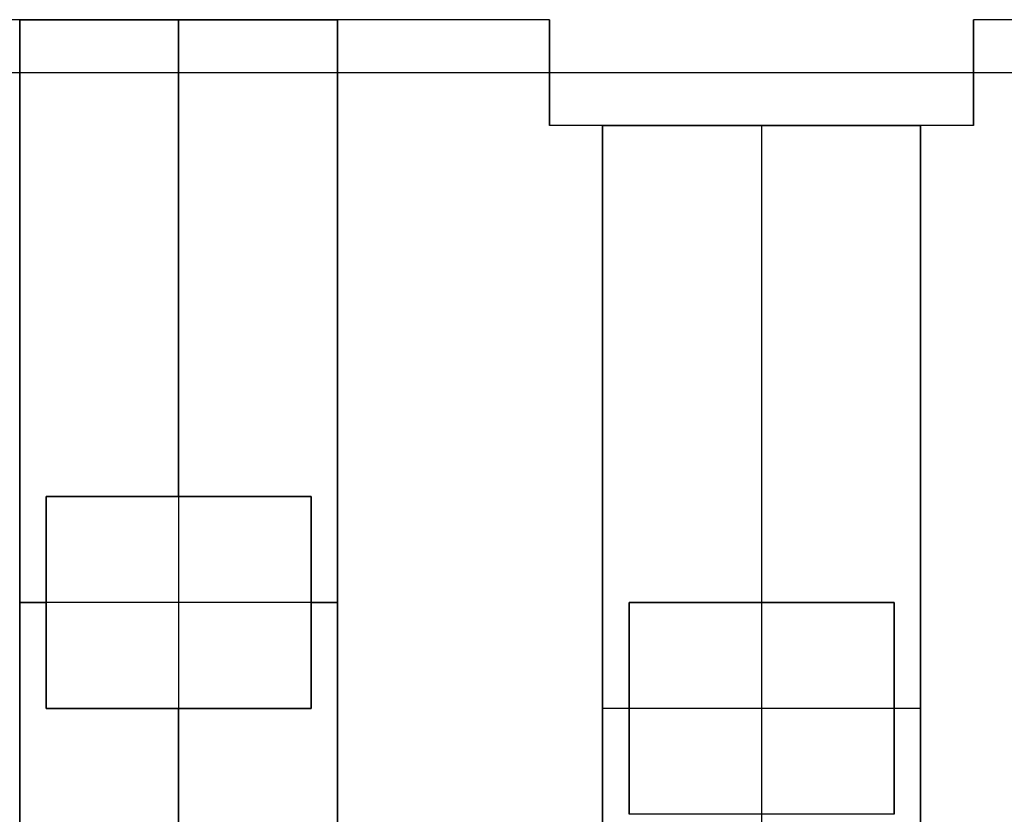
# Model space of a CAD drawing. Header units: millimetres. Extents: x -88 to 88, y -12 to 103.
# Tile 168 of 256: x -45.55 to -43.69, y 9.74 to 11.24. Entities that reach past the tile are written whole.
import ezdxf

# ---------------------------------------------------------------- set-up
doc = ezdxf.new("R2010")
doc.units = ezdxf.units.MM
doc.layers.add('Default', color=7, linetype='Continuous', true_color=0x000000)

msp = doc.modelspace()

# ---------------------------------------------------------------- linework, layer by layer
at = {"layer": 'Default', "color": 254, "true_color": 0xcad1ee, "extrusion": (0.999512, -0.031235, 1.86641e-13)}
msp.add_lwpolyline([(10.7648, -4.5865), (10.6466, -4.6095), (10.5277, -4.6295), (10.4083, -4.6464), (10.2884, -4.6603), (10.1682, -4.6711), (10.0478, -4.6788), (9.9273, -4.6835), (9.8069, -4.685)], dxfattribs=at)
at = {"layer": 'Default', "color": 254, "true_color": 0xcad1ee, "extrusion": (1, 0, 0)}
for points in [[(12.1926, -4.5865), (12.0347, -4.6165), (11.8759, -4.6411), (11.7164, -4.6603), (11.5563, -4.674), (11.3958, -4.6823), (11.2352, -4.685)], [(12.1518, -4.3907), (12.0007, -4.4194), (11.8487, -4.443), (11.6959, -4.4614), (11.5426, -4.4745), (11.389, -4.4824), (11.2352, -4.485)], [(11.9926, -4.5865), (11.8347, -4.6165), (11.6759, -4.6411), (11.5164, -4.6603), (11.3563, -4.674), (11.1958, -4.6823), (11.0352, -4.685)], [(11.9518, -4.3907), (11.8007, -4.4194), (11.6487, -4.443), (11.4959, -4.4614), (11.3426, -4.4745), (11.189, -4.4824), (11.0352, -4.485)], [(11.2352, -4.485), (11.2352, -4.685)], [(11.2352, -4.685), (11.2352, -4.485)], [(11.2352, -4.685), (11.2352, -4.485)], [(11.2352, -4.685), (11.2352, -4.485)], [(11.2352, -4.27), (11.2352, -4.9)], [(11.2352, -4.9), (11.2352, -4.27)], [(11.1352, -4.9), (11.1352, -4.27)], [(11.1352, -4.9), (11.1352, -4.27)], [(11.0352, -4.9), (11.0352, -4.27)], [(11.0352, -4.685), (11.0352, -4.485)], [(11.0352, -4.685), (11.0352, -4.485)], [(11.0352, -4.27), (11.0352, -4.485)], [(11.0352, -4.685), (11.0352, -4.9)], [(11.0352, -4.685), (11.0352, -4.485)], [(11.0352, -4.485), (11.0352, -4.685)], [(11.0352, -4.27), (11.0352, -4.9)], [(10.3352, -4.9), (10.3352, -4.685)], [(10.3352, -4.485), (10.3352, -4.27)], [(10.3352, -4.685), (10.3352, -4.9)], [(10.3352, -4.27), (10.3352, -4.485)], [(10.3352, -4.685), (10.3352, -4.9)], [(10.3352, -4.485), (10.3352, -4.27)], [(10.1852, -4.685), (10.1852, -4.485)], [(10.1852, -4.685), (10.1852, -4.485)], [(10.1352, -4.685), (10.1352, -4.9)], [(10.1352, -4.27), (10.1352, -4.485)], [(10.1352, -4.9), (10.1352, -4.685)], [(10.1352, -4.485), (10.1352, -4.27)], [(10.1352, -4.685), (10.1352, -4.485)], [(10.1352, -4.485), (10.1352, -4.27)], [(10.1352, -4.9), (10.1352, -4.685)], [(10.1352, -4.27), (10.1352, -4.485)], [(10.1352, -4.685), (10.1352, -4.9)], [(10.1352, -4.485), (10.1352, -4.27)], [(10.1352, -4.9), (10.1352, -4.685)], [(9.9852, -4.685), (9.9852, -4.485)], [(9.9852, -4.685), (9.9852, -4.485)], [(9.9352, -4.9), (9.9352, -4.685)], [(9.9352, -4.485), (9.9352, -4.27)], [(9.9352, -4.685), (9.9352, -4.9)], [(9.9352, -4.27), (9.9352, -4.485)], [(9.9352, -4.9), (9.9352, -4.685)], [(9.9352, -4.27), (9.9352, -4.485)], [(9.9352, -4.685), (9.9352, -4.485)], [(9.9352, -4.27), (9.9352, -4.485)], [(9.9352, -4.685), (9.9352, -4.9)], [(9.9352, -4.485), (9.9352, -4.27)], [(9.9352, -4.9), (9.9352, -4.685)], [(9.9352, -4.685), (9.9352, -4.485)], [(9.7352, -4.485), (9.7352, -4.27)], [(9.7352, -4.9), (9.7352, -4.685)], [(9.7352, -4.27), (9.7352, -4.485)], [(9.7352, -4.685), (9.7352, -4.9)], [(9.7352, -4.27), (9.7352, -4.485)], [(9.7352, -4.685), (9.7352, -4.9)]]:
    msp.add_lwpolyline(points, dxfattribs=at)
at = {"layer": 'Default', "color": 254, "true_color": 0xcad1ee, "extrusion": (0.999512, -0.031235, -1.62427e-13)}
msp.add_lwpolyline([(9.8069, -4.485), (9.9222, -4.4835), (10.0376, -4.4791), (10.1528, -4.4717), (10.2679, -4.4614), (10.3827, -4.4481), (10.497, -4.4318), (10.6108, -4.4127), (10.724, -4.3907)], dxfattribs=at)
at = {"layer": 'Default', "color": 254, "true_color": 0xcad1ee, "extrusion": (0.999512, 0.031235, 1.46952e-13)}
msp.add_lwpolyline([(13.5508, -4.3907), (13.4377, -4.4127), (13.3238, -4.4318), (13.2095, -4.4481), (13.0947, -4.4614), (12.9796, -4.4717), (12.8644, -4.4791), (12.749, -4.4835), (12.6337, -4.485)], dxfattribs=at)
at = {"layer": 'Default', "color": 254, "true_color": 0xcad1ee, "extrusion": (0.999512, -0.031235, 1.5021e-13)}
msp.add_lwpolyline([(10.5992, -4.5865), (10.481, -4.6095), (10.3621, -4.6295), (10.2427, -4.6464), (10.1228, -4.6603), (10.0027, -4.6711), (9.8823, -4.6788), (9.7618, -4.6835), (9.6414, -4.685)], dxfattribs=at)
at = {"layer": 'Default', "color": 254, "true_color": 0xcad1ee, "extrusion": (0.999512, 0.031235, 6.87706e-13)}
msp.add_lwpolyline([(12.3995, -4.685), (12.5199, -4.6835), (12.6404, -4.6788), (12.7608, -4.6711), (12.8809, -4.6603), (13.0008, -4.6464), (13.1202, -4.6295), (13.2391, -4.6095), (13.3573, -4.5865)], dxfattribs=at)
at = {"layer": 'Default', "color": 254, "true_color": 0xcad1ee, "extrusion": (0.999512, -0.031235, -1.30522e-13)}
msp.add_lwpolyline([(9.6414, -4.485), (9.7567, -4.4835), (9.872, -4.4791), (9.9873, -4.4717), (10.1024, -4.4614), (10.2171, -4.4481), (10.3315, -4.4318), (10.4453, -4.4127), (10.5585, -4.3907)], dxfattribs=at)
at = {"layer": 'Default', "color": 254, "true_color": 0xcad1ee, "extrusion": (0.999512, 0.031235, 7.56002e-13)}
msp.add_lwpolyline([(13.3166, -4.3907), (13.2034, -4.4127), (13.0896, -4.4318), (12.9752, -4.4481), (12.8605, -4.4614), (12.7454, -4.4717), (12.6301, -4.4791), (12.5148, -4.4835), (12.3995, -4.485)], dxfattribs=at)
at = {"layer": 'Default', "color": 254, "true_color": 0xcad1ee}
for points in [[(-44.5512, 11.2352), (-46.8912, 11.2352)], [(-44.5512, 11.2352), (-46.8912, 11.2352)], [(-45.5512, 11.2352), (-46.0512, 11.2352)], [(-44.9512, 11.2352), (-45.5512, 11.2352)], [(-45.5512, 11.2352), (-44.9512, 11.2352)], [(-45.5512, 11.2352), (-45.5512, 9.0352)], [(-45.5512, 9.0352), (-45.5512, 11.2352)], [(-44.9512, 11.2352), (-45.5512, 11.2352)], [(-45.5512, 9.1352), (-45.5512, 11.2352)], [(-45.5512, 9.1352), (-45.5512, 11.2352)], [(-45.5512, 11.2352), (-44.9512, 11.2352)], [(-45.5512, 9.1352), (-45.5512, 11.2352)], [(-45.2512, 10.3352), (-45.2512, 11.2352)], [(-45.2512, 10.3352), (-45.2512, 11.2352)], [(-45.2512, 11.2352), (-45.2512, 9.0352)], [(-45.2512, 11.2352), (-45.2512, 9.0352)], [(-44.9512, 11.2352), (-44.9512, 9.0352)], [(-44.9512, 11.2352), (-44.9512, 9.0352)], [(-44.5512, 11.2352), (-44.9512, 11.2352)], [(-44.9512, 11.2352), (-44.9512, 9.0352)], [(-44.9512, 11.2352), (-44.9512, 9.1352)], [(-44.9512, 11.2352), (-44.9512, 9.1352)], [(-44.9512, 9.1352), (-44.9512, 11.2352)], [(-44.5512, 11.0352), (-44.5512, 11.2352)], [(-44.5512, 11.2352), (-44.5512, 11.0352)], [(-44.5512, 11.2352), (-44.5512, 11.0352)], [(-43.7512, 11.2352), (-43.7512, 11.0352)], [(-42.3512, 11.2352), (-43.7512, 11.2352)], [(-42.3512, 11.2352), (-43.7512, 11.2352)], [(-43.7512, 11.0352), (-43.7512, 11.2352)], [(-43.3512, 11.2352), (-43.7512, 11.2352)], [(-43.7512, 11.2352), (-43.7512, 11.0352)], [(-47.3912, 11.1352), (-44.5512, 11.1352)], [(-47.3812, 11.1352), (-33.8012, 11.1352)], [(-47.3812, 11.1352), (-33.8012, 11.1352)], [(-43.7512, 11.1352), (-42.3512, 11.1352)], [(-43.7512, 11.0352), (-44.5512, 11.0352)], [(-43.7512, 11.0352), (-44.5512, 11.0352)], [(-44.4512, 11.0352), (-44.5512, 11.0352)], [(-43.8512, 11.0352), (-44.4512, 11.0352)], [(-44.4512, 8.9352), (-44.4512, 11.0352)], [(-44.4512, 8.9352), (-44.4512, 11.0352)], [(-44.4512, 11.0352), (-43.8512, 11.0352)], [(-44.4512, 8.9352), (-44.4512, 11.0352)], [(-44.4512, 8.8352), (-44.4512, 11.0352)], [(-44.4512, 11.0352), (-44.4512, 8.8352)], [(-43.8512, 11.0352), (-44.4512, 11.0352)], [(-44.4512, 11.0352), (-43.8512, 11.0352)], [(-44.4512, 11.0352), (-44.4512, 8.8352)], [(-44.1512, 11.0352), (-44.1512, 8.8352)], [(-44.1512, 11.0352), (-44.1512, 8.8352)], [(-44.1512, 11.0352), (-44.1512, 10.1352)], [(-44.1512, 11.0352), (-44.1512, 10.1352)], [(-43.8512, 11.0352), (-43.8512, 8.9352)], [(-43.8512, 11.0352), (-43.8512, 8.9352)], [(-43.8512, 8.9352), (-43.8512, 11.0352)], [(-43.8512, 11.0352), (-43.8512, 8.8352)], [(-43.8512, 8.8352), (-43.8512, 11.0352)], [(-43.8512, 11.0352), (-43.8512, 8.8352)], [(-43.7512, 11.0352), (-43.8512, 11.0352)], [(-45.5012, 9.9352), (-45.5012, 10.3352)], [(-45.5012, 10.3352), (-45.0012, 10.3352)], [(-45.0012, 10.3352), (-45.5012, 10.3352)], [(-45.5012, 10.3352), (-45.5012, 9.9352)], [(-45.5012, 10.3352), (-45.5012, 9.9352)], [(-45.0012, 10.3352), (-45.5012, 10.3352)], [(-45.5012, 9.9352), (-45.5012, 10.3352)], [(-45.5012, 10.3352), (-45.0012, 10.3352)], [(-45.5012, 10.3352), (-45.5012, 9.9352)], [(-45.0012, 10.3352), (-45.5012, 10.3352)], [(-45.5012, 10.3352), (-45.5012, 9.9352)], [(-45.0012, 10.3352), (-45.5012, 10.3352)], [(-45.0012, 10.3352), (-45.0012, 9.9352)], [(-45.0012, 9.9352), (-45.0012, 10.3352)], [(-45.0012, 10.3352), (-45.0012, 9.9352)], [(-45.0012, 9.9352), (-45.0012, 10.3352)], [(-45.0012, 10.3352), (-45.0012, 9.9352)], [(-45.0012, 10.3352), (-45.0012, 9.9352)], [(-45.5512, 10.1352), (-45.5012, 10.1352)], [(-45.5512, 10.1352), (-45.5012, 10.1352)], [(-44.9512, 10.1352), (-45.5512, 10.1352)], [(-44.9512, 10.1352), (-45.5512, 10.1352)], [(-45.0012, 10.1352), (-44.9512, 10.1352)], [(-45.0012, 10.1352), (-44.9512, 10.1352)], [(-44.4012, 9.7352), (-44.4012, 10.1352)], [(-44.4012, 10.1352), (-43.9012, 10.1352)], [(-44.4012, 10.1352), (-43.9012, 10.1352)], [(-44.4012, 9.7352), (-44.4012, 10.1352)], [(-44.4012, 9.7352), (-44.4012, 10.1352)], [(-44.4012, 10.1352), (-43.9012, 10.1352)], [(-44.4012, 9.7352), (-44.4012, 10.1352)], [(-44.4012, 10.1352), (-43.9012, 10.1352)], [(-44.4012, 10.1352), (-44.4012, 9.7352)], [(-43.9012, 10.1352), (-44.4012, 10.1352)], [(-44.4012, 10.1352), (-44.4012, 9.7352)], [(-43.9012, 10.1352), (-44.4012, 10.1352)], [(-43.9012, 10.1352), (-43.9012, 9.7352)], [(-43.9012, 10.1352), (-43.9012, 9.7352)], [(-43.9012, 10.1352), (-43.9012, 9.7352)], [(-43.9012, 9.7352), (-43.9012, 10.1352)], [(-43.9012, 10.1352), (-43.9012, 9.7352)], [(-43.9012, 10.1352), (-43.9012, 9.7352)], [(-45.0012, 9.9352), (-45.5012, 9.9352)], [(-45.5012, 9.9352), (-45.0012, 9.9352)], [(-45.5012, 9.9352), (-45.0012, 9.9352)], [(-45.0012, 9.9352), (-45.5012, 9.9352)], [(-45.0012, 9.9352), (-45.5012, 9.9352)], [(-45.0012, 9.9352), (-45.5012, 9.9352)], [(-45.2512, 9.0352), (-45.2512, 9.9352)], [(-45.2512, 9.0352), (-45.2512, 9.9352)], [(-43.8512, 9.9352), (-44.4512, 9.9352)], [(-43.8512, 9.9352), (-44.4512, 9.9352)], [(-44.4012, 9.9352), (-44.4512, 9.9352)], [(-44.4012, 9.9352), (-44.4512, 9.9352)], [(-43.8512, 9.9352), (-43.9012, 9.9352)], [(-43.8512, 9.9352), (-43.9012, 9.9352)], [(-43.9012, 9.7352), (-44.4012, 9.7352)], [(-43.9012, 9.7352), (-44.4012, 9.7352)], [(-43.9012, 9.7352), (-44.4012, 9.7352)], [(-43.9012, 9.7352), (-44.4012, 9.7352)], [(-43.9012, 9.7352), (-44.4012, 9.7352)], [(-43.9012, 9.7352), (-44.4012, 9.7352)]]:
    msp.add_lwpolyline(points, dxfattribs=at)

doc.saveas('drawing.dxf')
